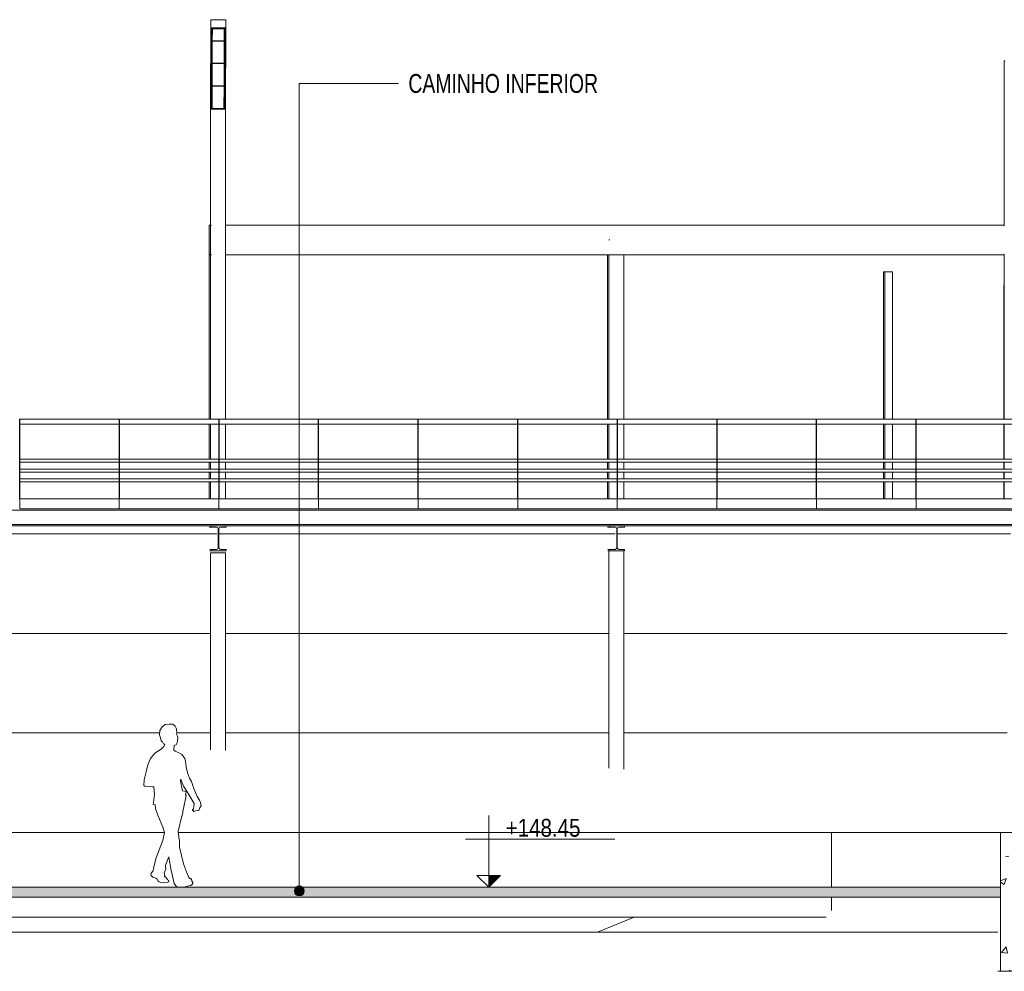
# Model space of a CAD drawing. Header units: millimetres. Extents: x 210059 to 342622, y 147607 to 161162.
# Tile 27 of 30: x 284843 to 294728, y 147607 to 157162. Entities that reach past the tile are written whole.
import ezdxf

# ---------------------------------------------------------------- set-up
doc = ezdxf.new("R2010")
doc.units = ezdxf.units.MM
for name, color, linetype, lineweight in [('A-DETL-GENF', 92, 'Continuous', 5), ('A-DOOR', 31, 'Continuous', 5), ('A-DOOR-FRAM', 31, 'Continuous', 5), ('A-FLOR', 192, 'Continuous', 5), ('A-FLOR-PATT', 8, 'Continuous', 13), ('A-GENM', 13, 'Continuous', 13), ('A-WALL', 113, 'Continuous', 13), ('A-WALL-PATT', 111, 'Continuous', 20), ('Balaústres', 7, 'Continuous', 5), ('C-TOPO', 7, 'Continuous', 5), ('C-TOPO-MAJR', 7, 'Continuous', 5), ('C-TOPO-MINR', 7, 'Continuous', 5), ('Corrimão', 7, 'Continuous', 5), ('G-ANNO-DIMS', 111, 'Continuous', 5), ('G-ANNO-TEXT', 231, 'Continuous', 5), ('Guarda-corpos', 7, 'Continuous', 5), ('I-WALL', 2, 'Continuous', 13), ('S-BEAM', 12, 'Continuous', 13), ('S-COLS', 52, 'Continuous', 13)]:
    doc.layers.add(name, color=color, linetype=linetype, lineweight=lineweight)
doc.styles.add('Swis721 Cn BT', font='swissc.ttf', dxfattribs={"height": 180})
doc.styles.add('Swis721 LtCn BT_2', font='swisscl.ttf', dxfattribs={"height": 190})

# ---------------------------------------------------------------- blocks, each defined once
blk = doc.blocks.new('M_W Shapes-Column - PILAR 15 x 15-3598893-TRECHO 1 - CORTE LONGITUDINAL')
at = {"layer": 'S-COLS'}
for p, q in [((286758.4, 151810), (286758, 151810)), ((286758, 151810), (286758, 149901.9)), ((286758, 151810), (286758, 151810)), ((286758.4, 149832.1), (286758.4, 151810)), ((286908.4, 151810), (286758.4, 151810)), ((286758.4, 149832.1), (286758.4, 151810)), ((286908.4, 151810), (286758.4, 151810)), ((286758.4, 151810), (286758.4, 151810)), ((286908.4, 151810), (286908.4, 149823.8)), ((286908.4, 151810), (286908.4, 149823.8))]:
    blk.add_line(p, q, dxfattribs=at)
blk = doc.blocks.new('_EME_ GRADEX PISO 3X1  - _EME_ GRADEX PISO 3X1 -3587918-TRECHO 1 - CORTE LONGITUDINAL')
at = {"layer": 'A-GENM'}
for p, q in [((309842.5, 152350), (310842.5, 152350)), ((309842.5, 152255), (309842.5, 152350)), ((310842.5, 152350), (310842.5, 152255)), ((309842.5, 152250), (309842.5, 152255)), ((310842.5, 152250), (309842.5, 152250)), ((310842.5, 152255), (310842.5, 152250))]:
    blk.add_line(p, q, dxfattribs=at)
blk = doc.blocks.new('M_HSS-Hollow Structural Section-Column - 150 x 150-3731302-TRECHO 1 - CORTE LONGITUDINAL')
at = {"layer": 'S-COLS'}
for p, q in [((286745.4, 155100), (286745.4, 153149.9)), ((286745.8, 155100), (286745.4, 155100)), ((286755.9, 155100), (286745.8, 155100)), ((286758, 155100), (286755.9, 155100)), ((286745.4, 153100.1), (286745.4, 152749.9)), ((286745.4, 152720.1), (286745.4, 152649.9)), ((286745.4, 152620.1), (286745.4, 152549.9)), ((286745.4, 152520.1), (286745.4, 152350))]:
    blk.add_line(p, q, dxfattribs=at)
blk = doc.blocks.new('_EST_ PILAR METÁLICO COM ILUMINAÇÃO - 150 x 150-4199387-TRECHO 1 - CORTE LONGITUDINAL')
at = {"layer": 'S-COLS'}
for p, q in [((286761.9, 157161.8), (286758, 156279)), ((286762.1, 157079.9), (286761.9, 157161.8)), ((286761.9, 157161.8), (286911.9, 157161.8)), ((286911.9, 157161.8), (286912.1, 157079.9)), ((286758.4, 156262), (286762.1, 157079.9)), ((286912.1, 157079.9), (286762.1, 157079.9)), ((286768.5, 156267.7), (286772.1, 157074.2)), ((286772.1, 157074.2), (286902.1, 157074.2)), ((286776.5, 156963.2), (286777, 157074.4)), ((286777.1, 157068.8), (286776.5, 156950.3)), ((286777.1, 157068.8), (286777.1, 157074.4)), ((286897.1, 157068.8), (286777.1, 157068.8)), ((286896.5, 156950.3), (286897.1, 157068.8)), ((286897.1, 157074.2), (286897.1, 157068.8)), ((286901.6, 157074.2), (286898.3, 156338.4)), ((286902.1, 157074.2), (286898.5, 156267.7)), ((286912.1, 157079.9), (286908.4, 156262)), ((286775.5, 156736.6), (286776.5, 156960.3)), ((286776.5, 156947.4), (286775.5, 156723.7)), ((286776.5, 156950.3), (286776.5, 156963.2)), ((286776.5, 156947.4), (286776.5, 156960.3)), ((286776.5, 156950.3), (286896.5, 156950.3)), ((286896.5, 156947.4), (286776.5, 156947.4)), ((286895.5, 156723.7), (286896.5, 156947.4)), ((286896.5, 156950.3), (286896.5, 156947.4)), ((286774.5, 156510.1), (286775.5, 156733.8)), ((286775.5, 156720.9), (286774.5, 156497.2)), ((286775.5, 156723.7), (286775.5, 156736.6)), ((286775.5, 156720.9), (286775.5, 156733.8)), ((286775.5, 156723.7), (286895.5, 156723.7)), ((286895.5, 156720.9), (286775.5, 156720.9)), ((286894.5, 156497.2), (286895.5, 156720.9)), ((286895.5, 156723.7), (286895.5, 156720.9)), ((286773.5, 156283.5), (286774.5, 156507.2)), ((286774.5, 156494.3), (286773.5, 156270.6)), ((286774.5, 156497.2), (286774.5, 156510.1)), ((286774.5, 156494.3), (286774.5, 156507.2)), ((286774.5, 156497.2), (286894.5, 156497.2)), ((286894.5, 156494.3), (286774.5, 156494.3)), ((286893.5, 156270.6), (286894.5, 156494.3)), ((286894.5, 156497.2), (286894.5, 156494.3)), ((286773.8, 156338.4), (286768.8, 156338.4)), ((286898.3, 156338.4), (286893.8, 156338.4)), ((286898.5, 156267.7), (286898.3, 156338.4)), ((286758, 155090), (286758, 156279)), ((286758.4, 156262), (286758.4, 153149.9)), ((286908.4, 156262), (286758.4, 156262)), ((286898.5, 156267.7), (286768.5, 156267.7)), ((286773.5, 156270.6), (286773.5, 156283.5)), ((286773.5, 156270.6), (286893.5, 156270.6)), ((286908.4, 155092.2), (286908.4, 156262)), ((286758, 153149.9), (286758, 154810)), ((286908.4, 153149.9), (286908.4, 154807.8)), ((286758, 152749.9), (286758, 153100.1)), ((286758.4, 153100.1), (286758.4, 152749.9)), ((286908.4, 152749.9), (286908.4, 153100.1)), ((286758, 152649.9), (286758, 152720.1)), ((286758.4, 152720.1), (286758.4, 152649.9)), ((286908.4, 152649.9), (286908.4, 152720.1)), ((286758, 152549.9), (286758, 152620.1)), ((286758.4, 152620.1), (286758.4, 152549.9)), ((286908.4, 152549.9), (286908.4, 152620.1)), ((286758, 152350), (286758, 152520.1)), ((286758.4, 152520.1), (286758.4, 152350)), ((286908.4, 152350), (286908.4, 152520.1))]:
    blk.add_line(p, q, dxfattribs=at)
blk = doc.blocks.new('M_W-Wide Flange - VIGA I 15X17-3833530-TRECHO 1 - CORTE LONGITUDINAL')
at = {"layer": 'S-BEAM'}
for p, q in [((310839.6, 152236.8), (281840.9, 152236.8)), ((281840.9, 152093.2), (310839.6, 152093.2)), ((310839.6, 152080), (281840.9, 152080))]:
    blk.add_line(p, q, dxfattribs=at)
blk = doc.blocks.new('Guarda-corpo - 25mm-V258-TRECHO 1 - CORTE LONGITUDINAL')
at = {"layer": 'Balaústres', "color": 55}
for p, q in [((293839.4, 153150), (293840.9, 153150)), ((293840.9, 153150), (293840.9, 152350)), ((293840.9, 153150), (293843.9, 153150)), ((293843.9, 152350), (293843.9, 153150)), ((293840.7, 153100), (293839.4, 153100)), ((293840.7, 152749.8), (293840.7, 153100)), ((293840.7, 152649.8), (293840.7, 152720.2)), ((293840.7, 152549.8), (293840.7, 152620.2)), ((293840.7, 152350), (293840.7, 152520.2)), ((293842.6, 152350), (293840.9, 152350)), ((293843.9, 152350), (293842.6, 152350))]:
    blk.add_line(p, q, dxfattribs=at)
blk = doc.blocks.new('Guarda-corpo - 25mm-V259-TRECHO 1 - CORTE LONGITUDINAL')
at = {"layer": 'Balaústres', "color": 55}
for p, q in [((292839.4, 153150), (292840.9, 153150)), ((292840.9, 153150), (292840.9, 152350)), ((292840.9, 153150), (292843.9, 153150)), ((292843.9, 152350), (292843.9, 153150)), ((292840.7, 153100), (292839.4, 153100)), ((292840.7, 152749.8), (292840.7, 153100)), ((292840.7, 152649.8), (292840.7, 152720.2)), ((292840.7, 152549.8), (292840.7, 152620.2)), ((292840.7, 152350), (292840.7, 152520.2)), ((292842.6, 152350), (292840.9, 152350)), ((292843.9, 152350), (292842.6, 152350))]:
    blk.add_line(p, q, dxfattribs=at)
blk = doc.blocks.new('Guarda-corpo - 25mm-V260-TRECHO 1 - CORTE LONGITUDINAL')
at = {"layer": 'Balaústres', "color": 55}
for p, q in [((291839.4, 153150), (291840.9, 153150)), ((291840.9, 153150), (291840.9, 152350)), ((291840.9, 153150), (291843.9, 153150)), ((291843.9, 152350), (291843.9, 153150)), ((291840.7, 153100), (291839.4, 153100)), ((291840.7, 152749.8), (291840.7, 153100)), ((291840.7, 152649.8), (291840.7, 152720.2)), ((291840.7, 152549.8), (291840.7, 152620.2)), ((291840.7, 152350), (291840.7, 152520.2)), ((291842.6, 152350), (291840.9, 152350)), ((291843.9, 152350), (291842.6, 152350))]:
    blk.add_line(p, q, dxfattribs=at)
blk = doc.blocks.new('Guarda-corpo - 25mm-V261-TRECHO 1 - CORTE LONGITUDINAL')
at = {"layer": 'Balaústres', "color": 55}
for p, q in [((290839.4, 153150), (290840.9, 153150)), ((290840.9, 153150), (290840.9, 152350)), ((290840.9, 153150), (290843.9, 153150)), ((290843.9, 152350), (290843.9, 153150)), ((290840.7, 153100), (290839.4, 153100)), ((290840.7, 152749.8), (290840.7, 153100)), ((290840.7, 152649.8), (290840.7, 152720.2)), ((290840.7, 152549.8), (290840.7, 152620.2)), ((290840.7, 152350), (290840.7, 152520.2)), ((290843.9, 152350), (290840.9, 152350))]:
    blk.add_line(p, q, dxfattribs=at)
blk = doc.blocks.new('Guarda-corpo - 25mm-V262-TRECHO 1 - CORTE LONGITUDINAL')
at = {"layer": 'Balaústres', "color": 55}
for p, q in [((289839.4, 153150), (289840.9, 153150)), ((289840.9, 153150), (289840.9, 152350)), ((289840.9, 153150), (289843.9, 153150)), ((289843.9, 152350), (289843.9, 153150)), ((289840.7, 153100), (289839.4, 153100)), ((289840.7, 152749.9), (289840.7, 153100)), ((289840.7, 152649.9), (289840.7, 152720.1)), ((289840.7, 152549.9), (289840.7, 152620.1)), ((289840.7, 152350), (289840.7, 152520.1)), ((289843.9, 152350), (289840.9, 152350))]:
    blk.add_line(p, q, dxfattribs=at)
blk = doc.blocks.new('Guarda-corpo - 25mm-V263-TRECHO 1 - CORTE LONGITUDINAL')
at = {"layer": 'Balaústres', "color": 55}
for p, q in [((288839.4, 153150), (288840.9, 153150)), ((288840.9, 153150), (288840.9, 152350)), ((288840.9, 153150), (288843.9, 153150)), ((288843.9, 152350), (288843.9, 153150)), ((288840.7, 153100), (288839.4, 153100)), ((288840.7, 152749.9), (288840.7, 153100)), ((288840.7, 152649.9), (288840.7, 152720.1)), ((288840.7, 152549.9), (288840.7, 152620.1)), ((288840.7, 152350), (288840.7, 152520.1)), ((288843.9, 152350), (288840.9, 152350))]:
    blk.add_line(p, q, dxfattribs=at)
blk = doc.blocks.new('Guarda-corpo - 25mm-V264-TRECHO 1 - CORTE LONGITUDINAL')
at = {"layer": 'Balaústres', "color": 55}
for p, q in [((287839.4, 153150), (287840.9, 153150)), ((287840.9, 153150), (287840.9, 152350)), ((287840.9, 153150), (287843.9, 153150)), ((287843.9, 152350), (287843.9, 153150)), ((287840.7, 153100), (287839.4, 153100)), ((287840.7, 152749.9), (287840.7, 153100)), ((287840.7, 152649.9), (287840.7, 152720.1)), ((287840.7, 152549.9), (287840.7, 152620.1)), ((287840.7, 152350), (287840.7, 152520.1)), ((287843.9, 152350), (287840.9, 152350))]:
    blk.add_line(p, q, dxfattribs=at)
blk = doc.blocks.new('Guarda-corpo - 25mm-V265-TRECHO 1 - CORTE LONGITUDINAL')
at = {"layer": 'Balaústres', "color": 55}
for p, q in [((286839.4, 153150), (286840.9, 153150)), ((286840.9, 153150), (286840.9, 152350)), ((286840.9, 153150), (286843.9, 153150)), ((286843.9, 152350), (286843.9, 153150)), ((286840.7, 153100), (286839.4, 153100)), ((286840.7, 152749.9), (286840.7, 153100)), ((286840.7, 152649.9), (286840.7, 152720.1)), ((286840.7, 152549.9), (286840.7, 152620.1)), ((286840.7, 152350), (286840.7, 152520.1)), ((286843.9, 152350), (286840.9, 152350))]:
    blk.add_line(p, q, dxfattribs=at)
blk = doc.blocks.new('Guarda-corpo - 25mm-V266-TRECHO 1 - CORTE LONGITUDINAL')
at = {"layer": 'Balaústres', "color": 55}
for p, q in [((285839.5, 153150), (285840.9, 153150)), ((285840.9, 153150), (285840.9, 152350)), ((285840.9, 153150), (285843.9, 153150)), ((285843.9, 152350), (285843.9, 153150)), ((285840.7, 153100), (285839.5, 153100)), ((285840.7, 152749.9), (285840.7, 153100)), ((285840.7, 152649.9), (285840.7, 152720.1)), ((285840.7, 152549.9), (285840.7, 152620.1)), ((285840.7, 152350), (285840.7, 152520.1)), ((285843.9, 152350), (285840.9, 152350))]:
    blk.add_line(p, q, dxfattribs=at)
blk = doc.blocks.new('Guarda-corpo - 25mm-V267-TRECHO 1 - CORTE LONGITUDINAL')
at = {"layer": 'Balaústres', "color": 55}
for p, q in [((284839.5, 153150), (284840.9, 153150)), ((284840.9, 153150), (284840.9, 152350)), ((284840.9, 153150), (284843.9, 153150)), ((284843.9, 152350), (284843.9, 153150)), ((284840.7, 153100), (284839.5, 153100)), ((284840.7, 152749.9), (284840.7, 153100)), ((284840.7, 152649.9), (284840.7, 152720.1)), ((284840.7, 152549.9), (284840.7, 152620.1)), ((284840.7, 152350), (284840.7, 152520.1)), ((284843.9, 152350), (284840.9, 152350))]:
    blk.add_line(p, q, dxfattribs=at)
blk = doc.blocks.new('Guarda-corpo - Guarda-corpo-4291827-TRECHO 1 - CORTE LONGITUDINAL')
at = {"layer": 'Corrimão', "color": 55}
for p, q in [((285839.6, 153150), (284843.9, 153150)), ((286839.6, 153150), (285843.9, 153150)), ((287839.6, 153150), (286843.9, 153150)), ((288839.5, 153150), (287843.9, 153150)), ((289839.5, 153150), (288843.9, 153150)), ((290839.5, 153150), (289843.9, 153150)), ((291839.5, 153150), (290843.9, 153150)), ((292839.5, 153150), (291843.9, 153150)), ((293839.5, 153150), (292843.9, 153150)), ((294839.5, 153150), (293843.9, 153150)), ((284843.9, 153100), (285839.6, 153100)), ((285843.9, 153100), (286839.6, 153100)), ((286843.9, 153100), (287839.6, 153100)), ((287843.9, 153100), (288839.5, 153100)), ((288843.9, 153100), (289839.5, 153100)), ((289843.9, 153100), (290839.5, 153100)), ((290843.9, 153100), (291839.5, 153100)), ((291843.9, 153100), (292839.5, 153100)), ((292843.9, 153100), (293839.5, 153100)), ((293843.9, 153100), (294839.5, 153100)), ((285840.9, 152750), (284843.9, 152750)), ((286840.9, 152750), (285843.9, 152750)), ((287840.9, 152750), (286843.9, 152750)), ((288840.9, 152750), (287843.9, 152750)), ((289840.9, 152750), (288843.9, 152750)), ((290840.9, 152750), (289843.9, 152750)), ((291840.9, 152750), (290843.9, 152750)), ((292840.9, 152750), (291843.9, 152750)), ((293840.9, 152750), (292843.9, 152750)), ((294840.9, 152750), (293843.9, 152750)), ((284843.9, 152720), (285840.9, 152720)), ((285840.9, 152650), (284843.9, 152650)), ((285843.9, 152720), (286840.9, 152720)), ((286840.9, 152650), (285843.9, 152650)), ((286843.9, 152720), (287840.9, 152720)), ((287840.9, 152650), (286843.9, 152650)), ((287843.9, 152720), (288840.9, 152720)), ((288840.9, 152650), (287843.9, 152650)), ((288843.9, 152720), (289840.9, 152720)), ((289840.9, 152650), (288843.9, 152650)), ((289843.9, 152720), (290840.9, 152720)), ((290840.9, 152650), (289843.9, 152650)), ((290843.9, 152720), (291840.9, 152720)), ((291840.9, 152650), (290843.9, 152650)), ((291843.9, 152720), (292840.9, 152720)), ((292840.9, 152650), (291843.9, 152650)), ((292843.9, 152720), (293840.9, 152720)), ((293840.9, 152650), (292843.9, 152650)), ((293843.9, 152720), (294840.9, 152720)), ((294840.9, 152650), (293843.9, 152650)), ((284843.9, 152620), (285840.9, 152620)), ((285840.9, 152550), (284843.9, 152550)), ((285843.9, 152620), (286840.9, 152620)), ((286840.9, 152550), (285843.9, 152550)), ((286843.9, 152620), (287840.9, 152620)), ((287840.9, 152550), (286843.9, 152550)), ((287843.9, 152620), (288840.9, 152620)), ((288840.9, 152550), (287843.9, 152550)), ((288843.9, 152620), (289840.9, 152620)), ((289840.9, 152550), (288843.9, 152550)), ((289843.9, 152620), (290840.9, 152620)), ((290840.9, 152550), (289843.9, 152550)), ((290843.9, 152620), (291840.9, 152620)), ((291840.9, 152550), (290843.9, 152550)), ((291843.9, 152620), (292840.9, 152620)), ((292840.9, 152550), (291843.9, 152550)), ((292843.9, 152620), (293840.9, 152620)), ((293840.9, 152550), (292843.9, 152550)), ((293843.9, 152620), (294840.9, 152620)), ((294840.9, 152550), (293843.9, 152550)), ((284843.9, 152520), (285840.9, 152520)), ((285843.9, 152520), (286840.9, 152520)), ((286843.9, 152520), (287840.9, 152520)), ((287843.9, 152520), (288840.9, 152520)), ((288843.9, 152520), (289840.9, 152520)), ((289843.9, 152520), (290840.9, 152520)), ((290843.9, 152520), (291840.9, 152520)), ((291843.9, 152520), (292840.9, 152520)), ((292843.9, 152520), (293840.9, 152520)), ((293843.9, 152520), (294840.9, 152520))]:
    blk.add_line(p, q, dxfattribs=at)
for name in ['Guarda-corpo - 25mm-V267-TRECHO 1 - CORTE LONGITUDINAL', 'Guarda-corpo - 25mm-V266-TRECHO 1 - CORTE LONGITUDINAL', 'Guarda-corpo - 25mm-V265-TRECHO 1 - CORTE LONGITUDINAL', 'Guarda-corpo - 25mm-V264-TRECHO 1 - CORTE LONGITUDINAL', 'Guarda-corpo - 25mm-V263-TRECHO 1 - CORTE LONGITUDINAL', 'Guarda-corpo - 25mm-V262-TRECHO 1 - CORTE LONGITUDINAL', 'Guarda-corpo - 25mm-V261-TRECHO 1 - CORTE LONGITUDINAL', 'Guarda-corpo - 25mm-V260-TRECHO 1 - CORTE LONGITUDINAL', 'Guarda-corpo - 25mm-V259-TRECHO 1 - CORTE LONGITUDINAL', 'Guarda-corpo - 25mm-V258-TRECHO 1 - CORTE LONGITUDINAL']:
    blk.add_blockref(name, (0, 0))
blk = doc.blocks.new('_PRT_ PORTA SIMPLES EM MADEIRA1 - 700 X 2101-4307503-TRECHO 1 - CORTE LONGITUDINAL')
at = {"layer": 'A-DOOR-FRAM'}
for p, q in [((294726.4, 154500), (294723.9, 154500)), ((294723.9, 154500), (294723.9, 153150)), ((294724, 153150), (294724, 154450)), ((294724, 154450), (294726.2, 154450)), ((294726.2, 154450), (294726.2, 153150)), ((294726.4, 153150), (294726.4, 154500)), ((294723.9, 153100), (294723.9, 152750)), ((294724, 152750), (294724, 153100)), ((294726.2, 153100), (294726.2, 152750)), ((294726.4, 152750), (294726.4, 153100)), ((294723.9, 152720), (294723.9, 152650)), ((294724, 152650), (294724, 152720)), ((294726.2, 152720), (294726.2, 152650)), ((294726.4, 152650), (294726.4, 152720)), ((294723.9, 152620), (294723.9, 152550)), ((294724, 152550), (294724, 152620)), ((294726.2, 152620), (294726.2, 152550)), ((294726.4, 152550), (294726.4, 152620)), ((294723.9, 152520), (294723.9, 152350)), ((294724, 152350), (294724, 152520)), ((294726.2, 152520), (294726.2, 152350)), ((294726.4, 152350), (294726.4, 152520))]:
    blk.add_line(p, q, dxfattribs=at)
blk = doc.blocks.new('_PRT_ PORTA SIMPLES EM MADEIRA1 - 700 X 2101-4307500-TRECHO 1 - CORTE LONGITUDINAL')
at = {"layer": 'A-DOOR-FRAM'}
for p, q in [((294727.3, 154500), (294727.3, 153150)), ((294727.5, 153150), (294727.5, 154450)), ((294727.3, 153100), (294727.3, 152750)), ((294727.5, 152750), (294727.5, 153100)), ((294727.3, 152720), (294727.3, 152650)), ((294727.5, 152650), (294727.5, 152720)), ((294727.3, 152620), (294727.3, 152550)), ((294727.5, 152550), (294727.5, 152620)), ((294727.3, 152520), (294727.3, 152350)), ((294727.5, 152350), (294727.5, 152520))]:
    blk.add_line(p, q, dxfattribs=at)
blk = doc.blocks.new('_HUM_ FIGURAS HUMANAS - kvinne13-3635091-TRECHO 1 - CORTE LONGITUDINAL')
at = {"layer": 'A-DETL-GENF'}
for p, q in [((286304.9, 150084.9), (286271.5, 150062.3)), ((286343.3, 150089), (286304.9, 150084.9)), ((286377.9, 150087.4), (286343.3, 150089)), ((286392.5, 150078.6), (286377.9, 150087.4)), ((286404.6, 150066.9), (286392.5, 150078.6)), ((286414.2, 150046.5), (286404.6, 150066.9)), ((286248.9, 150024.8), (286247.3, 149979.7)), ((286247.3, 149979.7), (286255.2, 149950.1)), ((286271.5, 150062.3), (286248.9, 150024.8)), ((286419.7, 150024.3), (286414.2, 150046.5)), ((286420, 150012.6), (286416.1, 150029.6)), ((286416.1, 150029.6), (286419.7, 150024.3)), ((286418.3, 149987), (286421, 150000.1)), ((286420.7, 149981.1), (286418.3, 149987)), ((286421, 150000.1), (286420, 150012.6)), ((286426.7, 149966.4), (286420.7, 149981.1)), ((286255.2, 149950.1), (286262.3, 149922.5)), ((286262.3, 149922.5), (286276.9, 149911.7)), ((286276.9, 149911.7), (286287.3, 149891.7)), ((286287.3, 149891.7), (286291.9, 149887.9)), ((286300.4, 149886.3), (286289.2, 149864)), ((286291.9, 149887.9), (286300.4, 149886.3)), ((286391.2, 149827.7), (286393.6, 149876.9)), ((286393.6, 149876.9), (286413, 149880.2)), ((286413, 149880.2), (286421.8, 149892.9)), ((286421.8, 149892.9), (286425.7, 149921.1)), ((286425.7, 149921.1), (286429.8, 149949.6)), ((286429.8, 149949.6), (286426.7, 149966.4)), ((286200.6, 149796.2), (286156.7, 149743.5)), ((286237.3, 149820.1), (286200.6, 149796.2)), ((286264.5, 149838.4), (286237.3, 149820.1)), ((286289.2, 149864), (286264.5, 149838.4)), ((286404.9, 149818), (286391.2, 149827.7)), ((286427.8, 149806.8), (286404.9, 149818)), ((286448.6, 149798.7), (286427.8, 149806.8)), ((286470.4, 149785), (286448.6, 149798.7)), ((286484.6, 149767.7), (286470.4, 149785)), ((286129.8, 149680), (286112.8, 149608.3)), ((286156.7, 149743.5), (286129.8, 149680)), ((286500.2, 149742.5), (286484.6, 149767.7)), ((286506, 149713.7), (286500.2, 149742.5)), ((286515.6, 149659.3), (286506, 149713.7)), ((286112.8, 149608.3), (286094, 149527.8)), ((286528.4, 149598.5), (286515.6, 149659.3)), ((286547.7, 149545.3), (286528.4, 149598.5)), ((286094, 149527.8), (286090.4, 149473.1)), ((286090.4, 149473.1), (286100.3, 149464.2)), ((286457.2, 149517.4), (286458.5, 149529)), ((286464.1, 149482.4), (286457.2, 149517.4)), ((286458.5, 149529), (286461, 149534.7)), ((286461, 149534.7), (286463.3, 149525.8)), ((286463.3, 149525.8), (286479.4, 149483.4)), ((286475.7, 149419.8), (286464.1, 149482.4)), ((286479.4, 149483.4), (286488.8, 149465.9)), ((286567.9, 149513.9), (286547.7, 149545.3)), ((286590.4, 149443), (286567.9, 149513.9)), ((286100.3, 149464.2), (286174.6, 149458.8)), ((286174.6, 149458.8), (286190.9, 149458.8)), ((286196, 149381.2), (286185.8, 149301.6)), ((286190.9, 149458.8), (286196, 149381.2)), ((286496, 149414.6), (286475.7, 149419.8)), ((286488.8, 149465.9), (286524.9, 149407.9)), ((286506.4, 149410.5), (286496, 149414.6)), ((286514.5, 149407.3), (286506.4, 149410.5)), ((286508.5, 149383), (286514.5, 149407.3)), ((286514.6, 149371), (286508.5, 149383)), ((286524.9, 149407.9), (286586, 149310)), ((286625, 149362.6), (286590.4, 149443)), ((286185.8, 149301.6), (286181.3, 149283.1)), ((286181.3, 149283.1), (286201.3, 149277)), ((286201.3, 149277), (286204.8, 149242.8)), ((286484.7, 149225.7), (286514.6, 149371)), ((286586, 149310), (286593, 149290.5)), ((286593, 149290.5), (286590.4, 149260.2)), ((286649.4, 149325.3), (286625, 149362.6)), ((286658.7, 149301.6), (286649.4, 149325.3)), ((286665.1, 149266.6), (286658.7, 149301.6)), ((286204.8, 149242.8), (286230.8, 149174.3)), ((286458.9, 149126.9), (286479.3, 149197.2)), ((286479.3, 149197.2), (286481.9, 149224.1)), ((286481.9, 149224.1), (286484.7, 149225.7)), ((286579.1, 149229.1), (286578.6, 149222.9)), ((286578.6, 149222.9), (286587.6, 149221.7)), ((286588.8, 149237.3), (286579.1, 149229.1)), ((286587.6, 149221.7), (286587.1, 149214.1)), ((286587.1, 149214.1), (286590.8, 149211.9)), ((286593.2, 149261.2), (286587.9, 149247.2)), ((286587.9, 149247.2), (286588.8, 149237.3)), ((286590.4, 149260.2), (286593.2, 149261.2)), ((286590.8, 149211.9), (286610.1, 149217.7)), ((286610.1, 149217.7), (286633, 149221.2)), ((286633, 149221.2), (286644.9, 149228)), ((286644.9, 149228), (286652.9, 149248.4)), ((286652.9, 149248.4), (286665.1, 149266.6)), ((286230.8, 149174.3), (286280.1, 149053.6)), ((286443.5, 149055.4), (286458.9, 149126.9)), ((286296.9, 148999), (286279.2, 148919.1)), ((286280.1, 149053.6), (286296.9, 148999)), ((286433.8, 149010.4), (286443.5, 149055.4)), ((286445.1, 148932.9), (286433.8, 149010.4)), ((286279.2, 148919.1), (286261.2, 148871.6)), ((286446.4, 148915.4), (286445.1, 148932.9)), ((286447.9, 148852.4), (286446.4, 148915.4)), ((286261.2, 148871.6), (286213.8, 148746.5)), ((286486.8, 148685.1), (286447.9, 148852.4)), ((286213.8, 148746.5), (286185.1, 148641.8)), ((286305.4, 148666.8), (286314, 148688.6)), ((286314, 148688.6), (286340.3, 148754.9)), ((286340.3, 148754.9), (286358.9, 148636.4)), ((286516.9, 148604.9), (286486.8, 148685.1)), ((286162.3, 148593.2), (286159.6, 148572)), ((286181.9, 148616.5), (286162.3, 148593.2)), ((286185.1, 148641.8), (286181.9, 148616.5)), ((286294.8, 148600.5), (286310.1, 148629.7)), ((286300.4, 148569.1), (286294.8, 148600.5)), ((286305.4, 148657.5), (286305.4, 148666.8)), ((286310.1, 148629.7), (286305.4, 148657.5)), ((286358.9, 148636.4), (286388.2, 148519.4)), ((286541.8, 148549.2), (286516.9, 148604.9)), ((286159.6, 148572), (286180.9, 148552.2)), ((286180.9, 148552.2), (286209.3, 148540.9)), ((286209.3, 148540.9), (286218.3, 148535)), ((286218.3, 148535), (286232.1, 148512.9)), ((286232.1, 148512.9), (286244.1, 148504.6)), ((286244.1, 148504.6), (286258.4, 148499.1)), ((286258.4, 148499.1), (286286.2, 148496.5)), ((286286.2, 148496.5), (286323.4, 148498)), ((286292.8, 148566.9), (286300.4, 148569.1)), ((286297.3, 148560.5), (286292.8, 148566.9)), ((286301.1, 148559.8), (286297.3, 148560.5)), ((286314, 148549.2), (286301.1, 148559.8)), ((286313.5, 148545.9), (286314, 148549.2)), ((286320.7, 148536.5), (286313.5, 148545.9)), ((286327.5, 148533.5), (286320.7, 148536.5)), ((286323.4, 148498), (286341.2, 148504.3)), ((286326.7, 148526), (286327.5, 148533.5)), ((286332.3, 148523.5), (286326.7, 148526)), ((286339.8, 148519.4), (286332.3, 148523.5)), ((286341.2, 148504.3), (286339.8, 148519.4)), ((286388.2, 148519.4), (286395.2, 148489.7)), ((286395.2, 148489.7), (286411.7, 148466)), ((286546.3, 148542.7), (286541.8, 148549.2)), ((286550.9, 148536.2), (286546.3, 148542.7)), ((286554.2, 148538.9), (286550.9, 148536.2)), ((286561.3, 148537.5), (286554.2, 148538.9)), ((286566.3, 148530), (286561.3, 148537.5)), ((286571.4, 148517.6), (286566.3, 148530)), ((286572.1, 148509.7), (286571.4, 148517.6)), ((286574.7, 148508.9), (286572.1, 148509.7)), ((286574.2, 148479.5), (286581.7, 148490)), ((286579.7, 148499.8), (286574.7, 148508.9)), ((286581.7, 148490), (286579.7, 148499.8)), ((286411.7, 148466), (286423, 148450)), ((286423, 148450), (286493.3, 148450)), ((286493.3, 148450), (286527.8, 148462.3)), ((286527.8, 148462.3), (286556.6, 148469.8)), ((286556.6, 148469.8), (286574.2, 148479.5))]:
    blk.add_line(p, q, dxfattribs=at)
blk = doc.blocks.new('Elevações de ponto - CORTE-427733-TRECHO 1 - CORTE LONGITUDINAL')
at = {"layer": 'G-ANNO-DIMS'}
blk.add_hatch(color=256, dxfattribs=at).paths.add_polyline_path([(289671.5, 148569.7), (289551.8, 148450), (289551.8, 148569.7)], flags=0)
for p, q in [((289551.8, 149171.9), (289551.8, 148450)), ((289319.5, 148935.1), (290819.5, 148935.1)), ((289432, 148569.7), (289551.8, 148569.7)), ((289551.8, 148450), (289432, 148569.7)), ((289432, 148569.7), (289551.8, 148450)), ((289551.8, 148569.7), (289432, 148569.7)), ((289551.8, 148450), (289551.8, 148569.7)), ((289671.5, 148569.7), (289551.8, 148569.7)), ((289551.8, 148569.7), (289551.8, 148450)), ((289551.8, 148450), (289671.5, 148569.7))]:
    blk.add_line(p, q, dxfattribs=at)

msp = doc.modelspace()

# ---------------------------------------------------------------- hatches: boundary and pattern name
at = {"layer": 'A-FLOR-PATT', "lineweight": 5}
h = msp.add_hatch(dxfattribs=at)
h.set_pattern_fill('FP3_17', color=256, style=0, pattern_type=2)
h.set_pattern_definition([(50, (253442.83, 149900), (145.7474, -12.75073), [15.24, -167.64]), (355, (253442.83, 149900), (-28.1939, 152.8459), [12.192, -134.112]), (100.451, (253454.98, 149898.94), (117.55393, 140.09374), [12.952, -142.472]), (46.184, (253442.83, 149940.64), (216.8635, -33.6342), [22.86, -251.46]), (96.636, (253460.9, 149937.84), (189.922, 197.9418), [19.428, -213.708]), (351.184, (253442.83, 149940.64), (189.9245, 197.9404), [18.288, -201.168]), (21, (253463.15, 149930.48), (121.29188, -81.8118), [15.24, -167.64]), (326, (253463.15, 149930.48), (49.4422, 147.3507), [12.192, -134.112]), (71.451, (253473.26, 149923.66), (170.7338, 65.53747), [12.952, -142.472]), (37.5, (253442.833, 149900), (2.470865, 67.64346), [6.706, -125.781, 6.706, -129.438, -134.62]), (37.5, (253442.833, 149900), (2.470865, 67.64346), [-268.63, 6.706, -127.914]), (7.5, (253442.83, 149900), (53.45543, 80.14398), [6.706, -70.917, 6.706, -122.733, -51.308]), (7.5, (253442.83, 149900), (53.45543, 80.14398), [-207.061, 6.706, -44.602]), (327.5, (253397.52, 149900), (108.47233, -4.582854), [6.706, -44.094, 6.706, -151.79, -210.312]), (327.5, (253397.52, 149900), (108.47233, -4.582854), [-209.296, 6.706, -203.606]), (317.5, (253377.2, 149900), (118.5031, 20.3417), [6.706, -59.334, 6.706, -98.552, -149.352]), (317.5, (253377.2, 149900), (118.5031, 20.3417), [-171.298, 6.706, -142.646])])
h.paths.add_polyline_path([(290934.7, 148350), (294689.9, 148350), (294689.9, 148450), (283860.1, 148450), (283860.1, 148350), (290931.6, 148350)], flags=0)
at = {"layer": 'A-WALL-PATT', "lineweight": 5}
h = msp.add_hatch(dxfattribs=at)
h.set_pattern_fill('FP3_18', color=256, style=0, pattern_type=2)
h.set_pattern_definition([(50, (253442.83, 149900), (728.7365, -63.756), [76.2, -838.2]), (355, (253442.8, 149900), (-140.972, 764.228), [60.96, -670.56]), (100.451, (253503.56, 149894.7), (587.77, 700.467), [64.76, -712.36]), (46.184, (253442.8, 150103.2), (1084.316, -168.17), [114.3, -1257.3]), (96.636, (253533.2, 150089.2), (949.61, 989.71), [97.14, -1068.54]), (351.184, (253442.8, 150103.2), (949.62, 989.7), [91.44, -1005.84]), (21, (253544.43, 150052.4), (606.458, -409.0606), [76.2, -838.2]), (326, (253544.4, 150052.4), (247.208, 736.753), [60.96, -670.56]), (71.451, (253595, 150018.3), (853.668, 327.685), [64.76, -712.36]), (37.5, (253442.83, 149900), (12.3547, 338.2201), [33.528, -628.904, 33.528, -647.192, -673.1]), (37.5, (253442.83, 149900), (12.3547, 338.2201), [-1343.152, 33.528, -639.572]), (7.5, (253442.83, 149900), (267.279, 400.722), [33.528, -354.584, 33.528, -613.664, -256.54]), (7.5, (253442.83, 149900), (267.279, 400.722), [-1035.304, 33.528, -223.012]), (327.5, (253216.27, 149900), (542.3633, -22.9153), [33.528, -220.472, 33.528, -758.952, -1051.56]), (327.5, (253216.27, 149900), (542.3633, -22.9153), [-1046.48, 33.528, -1018.032]), (317.5, (253114.67, 149900), (592.517, 101.707), [33.528, -296.672, 33.528, -492.76, -746.76]), (317.5, (253114.67, 149900), (592.517, 101.707), [-856.488, 33.528, -713.232])])
h.paths.add_polyline_path([(295035.2, 147606.7), (295071.1, 147606.7), (295071.1, 149000), (294689.9, 149000), (294689.9, 147606.7), (294935.9, 147606.7)], flags=0)
at = {"layer": 'G-ANNO-TEXT'}
h = msp.add_hatch(color=7, dxfattribs=at)
edge = h.paths.add_edge_path(flags=0)
edge.add_arc((287650.2, 148414.5), 50, 0, 360)

# ---------------------------------------------------------------- linework, layer by layer
at = {"layer": 'A-FLOR', "lineweight": 13}
for p, q in [((286423, 148450), (283857.6, 148450)), ((294689.9, 148450), (286493.3, 148450)), ((294689.9, 148350), (294689.9, 148450)), ((283857.6, 148350), (294689.9, 148350))]:
    msp.add_line(p, q, dxfattribs=at)
at = {"layer": 'A-WALL'}
for p, q in [((293516.4, 154629), (293516.4, 153150)), ((293604.4, 154629), (293516.4, 154629)), ((293529.4, 153150), (293529.4, 154629)), ((293604.4, 154629), (293604.4, 153150)), ((293516.4, 153100), (293516.4, 152749.8)), ((293529.4, 152749.8), (293529.4, 153100)), ((293604.4, 153100), (293604.4, 152749.8)), ((293516.4, 152720.2), (293516.4, 152649.8)), ((293529.4, 152649.8), (293529.4, 152720.2)), ((293604.4, 152720.2), (293604.4, 152649.8)), ((293516.4, 152620.2), (293516.4, 152549.8)), ((293529.4, 152549.8), (293529.4, 152620.2)), ((293604.4, 152620.2), (293604.4, 152549.8)), ((293516.4, 152520.2), (293516.4, 152350)), ((293529.4, 152350), (293529.4, 152520.2)), ((293604.4, 152520.2), (293604.4, 152350))]:
    msp.add_line(p, q, dxfattribs=at)
at = {"layer": 'C-TOPO'}
for p, q in [((282842.5, 152000), (285365.7, 152000)), ((285365.7, 152000), (286822, 152000)), ((286842.5, 152000), (288528.5, 152000)), ((290820.9, 152000), (288528.5, 152000)), ((294789.1, 152000), (290842.5, 152000)), ((290645.4, 148000), (291011.5, 148150)), ((288394.8, 148000), (283880.3, 148000)), ((289574.3, 148000), (288394.8, 148000)), ((289574.3, 148000), (290931.5, 148000)), ((290931.5, 148000), (293442.1, 148000)), ((293442.1, 148000), (294663.8, 148000))]:
    msp.add_line(p, q, dxfattribs=at)
at = {"layer": 'C-TOPO', "lineweight": 13}
for p, q in [((288394.7, 148000), (283880.3, 148000)), ((289574.3, 148000), (288394.7, 148000)), ((290931.6, 148000), (289574.3, 148000)), ((293442.1, 148000), (290931.6, 148000)), ((294663.9, 148000), (293442.1, 148000))]:
    msp.add_line(p, q, dxfattribs=at)
at = {"layer": 'C-TOPO-MAJR'}
for p, q in [((286248, 150000), (284627.9, 150000)), ((286758, 150000), (286420.9, 150000))]:
    msp.add_line(p, q, dxfattribs=at)
at = {"layer": 'C-TOPO-MAJR', "flags": 128}
for points in [[(290758, 150000), (288650.7, 150000), (286908.4, 150000)], [(294757.8, 150000), (292673.5, 150000), (290908.4, 150000)]]:
    msp.add_lwpolyline(points, dxfattribs=at)
at = {"layer": 'C-TOPO-MINR'}
for p, q in [((282988.7, 151000), (284996.8, 151000)), ((284996.8, 151000), (286758, 151000)), ((286908.4, 151000), (287008.2, 151000))]:
    msp.add_line(p, q, dxfattribs=at)
at = {"layer": 'C-TOPO-MINR', "flags": 128}
for points in [[(287008.2, 151000), (288589.6, 151000), (290601, 151000), (290758, 151000)], [(290908.4, 151000), (293731.3, 151000), (294757.8, 151000)]]:
    msp.add_lwpolyline(points, dxfattribs=at)
at = {"layer": 'G-ANNO-TEXT', "color": 7}
for p, q in [((287650.2, 156521.7), (288645.1, 156521.7)), ((287650.2, 148414.5), (287650.2, 156521.7))]:
    msp.add_line(p, q, dxfattribs=at)
msp.add_circle((287650.2, 148414.5), 50, dxfattribs=at)
at = {"layer": 'I-WALL'}
for p, q in [((286296.6, 149000), (283857.6, 149000)), ((294689.9, 149000), (286435.3, 149000)), ((292992.7, 149000), (292992.7, 148450)), ((292992.7, 148350), (292992.7, 148218)), ((283852.2, 148150), (292940.7, 148150)), ((294663.9, 147606.7), (294689.9, 147606.7))]:
    msp.add_line(p, q, dxfattribs=at)
at = {"layer": 'I-WALL', "lineweight": 20}
for p, q in [((294689.9, 149000), (294689.9, 147606.7)), ((295071.1, 149000), (294689.9, 149000)), ((294689.9, 147606.7), (295071.1, 147606.7))]:
    msp.add_line(p, q, dxfattribs=at)
at = {"layer": 'S-BEAM'}
for p, q in [((286745.9, 155090), (286745.9, 154810)), ((286758, 155100), (286755.9, 155100)), ((286768, 155100), (286758.9, 155100)), ((294728.4, 155100), (286908.4, 155100)), ((286908.4, 154807.8), (286908.4, 155092.2)), ((290768, 154950), (290758.8, 154950)), ((286755.9, 154800), (286758, 154800)), ((286758.9, 154800), (286768, 154800)), ((286908.4, 154800), (294728.4, 154800)), ((290758.4, 154800), (290768, 154800)), ((286745.6, 152066.8), (286764.7, 152066.8)), ((286914.7, 152080), (286764.7, 152080)), ((286764.7, 152080), (286764.7, 152066.8)), ((286764.7, 152066.8), (286820, 152066.8)), ((286837, 152049.8), (286837, 151860.2)), ((286842.5, 151860.2), (286842.5, 152049.8)), ((286859.5, 152066.8), (286914.7, 152066.8)), ((286914.7, 152066.8), (286914.7, 152080)), ((290745.6, 152066.8), (290764.7, 152066.8)), ((290914.7, 152080), (290764.7, 152080)), ((290764.7, 152080), (290764.7, 152066.8)), ((290764.7, 152066.8), (290820, 152066.8)), ((290837, 152049.8), (290837, 151860.2)), ((290842.5, 151860.2), (290842.5, 152049.8)), ((290859.5, 152066.8), (290914.7, 152066.8)), ((290914.7, 152066.8), (290914.7, 152080)), ((286750.4, 151843.2), (286764.7, 151843.2)), ((286750.4, 151830), (286764.7, 151830)), ((286820, 151843.2), (286764.7, 151843.2)), ((286764.7, 151843.2), (286764.7, 151830)), ((286764.7, 151830), (286914.7, 151830)), ((286914.7, 151843.2), (286859.5, 151843.2)), ((286914.7, 151830), (286914.7, 151843.2)), ((290749.2, 151843.2), (290764.7, 151843.2)), ((290749.2, 151830), (290758, 151830)), ((290758.4, 151830), (290764.7, 151830)), ((290820, 151843.2), (290764.7, 151843.2)), ((290764.7, 151843.2), (290764.7, 151830)), ((290764.7, 151830), (290914.7, 151830)), ((290914.7, 151843.2), (290859.5, 151843.2)), ((290914.7, 151830), (290914.7, 151843.2))]:
    msp.add_line(p, q, dxfattribs=at)
for centre, major_axis, ratio, start_param, end_param in [((286755.9, 155090), (0, 10), 0.999995, 0, 1.570796), ((294728.4, 155092.2), (0, 7.8), 0.003146, 4.712389, 6.283185), ((286755.9, 154810), (0, 10), 0.999995, 1.570796, 3.141593), ((294728.4, 154807.8), (0, 7.8), 0.003146, 3.141593, 4.712389), ((286820, 152049.8), (0, 17), 0.999995, 4.712389, 6.283185), ((286859.5, 152049.8), (0, 17), 0.999995, 0, 1.570796), ((290820, 152049.8), (0, 17), 0.999995, 4.712389, 6.283185), ((290859.5, 152049.8), (0, 17), 0.999995, 0, 1.570796), ((286820, 151860.2), (0, 17), 0.999995, 3.141593, 4.712389), ((286859.5, 151860.2), (0, 17), 0.999995, 1.570796, 3.141593), ((290820, 151860.2), (0, 17), 0.999995, 3.141593, 4.712389), ((290859.5, 151860.2), (0, 17), 0.999995, 1.570796, 3.141593)]:
    msp.add_ellipse(centre, major_axis=major_axis, ratio=ratio, start_param=start_param, end_param=end_param, dxfattribs=at)
at = {"layer": 'S-COLS'}
for p, q in [((294727.8, 156747.4), (294727.8, 155100)), ((294728.4, 156747.4), (294727.8, 156747.4)), ((294738.4, 156747.4), (294728.4, 156747.4)), ((290745.4, 154800), (290745.4, 153150)), ((290758, 154800), (290758, 153150)), ((290768.4, 154800), (290758.4, 154800)), ((290898.4, 154800), (290768.4, 154800)), ((290907.1, 154800), (290898.4, 154800)), ((290908.4, 153150), (290908.4, 154800)), ((294727.8, 154800), (294727.8, 153150)), ((290745.4, 153100), (290745.4, 152749.8)), ((290758, 153100), (290758, 152749.8)), ((290908.4, 152749.8), (290908.4, 153100)), ((294727.8, 153100), (294727.8, 152750)), ((290745.4, 152720.2), (290745.4, 152649.8)), ((290758, 152720.2), (290758, 152649.8)), ((290908.4, 152649.8), (290908.4, 152720.2)), ((294727.8, 152720), (294727.8, 152650)), ((290745.4, 152620.2), (290745.4, 152549.8)), ((290758, 152620.2), (290758, 152549.8)), ((290908.4, 152549.8), (290908.4, 152620.2)), ((294727.8, 152620), (294727.8, 152550)), ((290745.4, 152520.2), (290745.4, 152350)), ((290758, 152520.2), (290758, 152350)), ((290908.4, 152350), (290908.4, 152520.2)), ((294727.8, 152520), (294727.8, 152350)), ((290758, 151830), (290758, 149708.4)), ((290758, 151830), (290758, 151830)), ((290758.4, 151830), (290758, 151830)), ((290758.4, 149645), (290758.4, 151830)), ((290758.4, 151830), (290758.4, 151830)), ((290758.4, 149645), (290758.4, 151830)), ((290908.4, 151830), (290908.4, 149637.5)), ((290908.4, 151830), (290908.4, 149637.5))]:
    msp.add_line(p, q, dxfattribs=at)

# ---------------------------------------------------------------- block references
at = {"layer": 'A-DETL-GENF'}
msp.add_blockref('_HUM_ FIGURAS HUMANAS - kvinne13-3635091-TRECHO 1 - CORTE LONGITUDINAL', (0, 0), dxfattribs=at)
at = {"layer": 'A-DOOR'}
for name in ['_PRT_ PORTA SIMPLES EM MADEIRA1 - 700 X 2101-4307503-TRECHO 1 - CORTE LONGITUDINAL', '_PRT_ PORTA SIMPLES EM MADEIRA1 - 700 X 2101-4307500-TRECHO 1 - CORTE LONGITUDINAL']:
    msp.add_blockref(name, (0, 0), dxfattribs=at)
at = {"layer": 'A-GENM'}
for p in [(-24999.9, 0), (-23999.9, 0), (-22999.9, 0), (-21999.9, 0), (-20999.9, 0), (-19999.9, 0), (-18999.9, 0), (-17999.9, 0), (-16999.9, 0), (-15999.9, 0)]:
    msp.add_blockref('_EME_ GRADEX PISO 3X1  - _EME_ GRADEX PISO 3X1 -3587918-TRECHO 1 - CORTE LONGITUDINAL', p, dxfattribs=at)
at = {"layer": 'G-ANNO-DIMS'}
msp.add_blockref('Elevações de ponto - CORTE-427733-TRECHO 1 - CORTE LONGITUDINAL', (0, 0), dxfattribs=at)
at = {"layer": 'Guarda-corpos', "color": 55}
msp.add_blockref('Guarda-corpo - Guarda-corpo-4291827-TRECHO 1 - CORTE LONGITUDINAL', (0, 0), dxfattribs=at)
at = {"layer": 'S-BEAM'}
msp.add_blockref('M_W-Wide Flange - VIGA I 15X17-3833530-TRECHO 1 - CORTE LONGITUDINAL', (0, 0), dxfattribs=at)
at = {"layer": 'S-COLS'}
for name in ['_EST_ PILAR METÁLICO COM ILUMINAÇÃO - 150 x 150-4199387-TRECHO 1 - CORTE LONGITUDINAL', 'M_HSS-Hollow Structural Section-Column - 150 x 150-3731302-TRECHO 1 - CORTE LONGITUDINAL', 'M_W Shapes-Column - PILAR 15 x 15-3598893-TRECHO 1 - CORTE LONGITUDINAL']:
    msp.add_blockref(name, (0, 0), dxfattribs=at)

# ---------------------------------------------------------------- texts
at = {"layer": 'G-ANNO-DIMS', "insert": (289722.1, 149137.7), "char_height": 180, "width": 1031.262, "attachment_point": 1, "line_spacing_factor": 0.961347, "style": 'Swis721 Cn BT'}
msp.add_mtext('+148.45', dxfattribs=at)
at = {"layer": 'G-ANNO-TEXT', "color": 7, "insert": (288745.1, 156616.7), "char_height": 190, "width": 2324.894, "attachment_point": 1, "style": 'Swis721 LtCn BT_2'}
msp.add_mtext('CAMINHO INFERIOR', dxfattribs=at)

doc.saveas('drawing.dxf')
